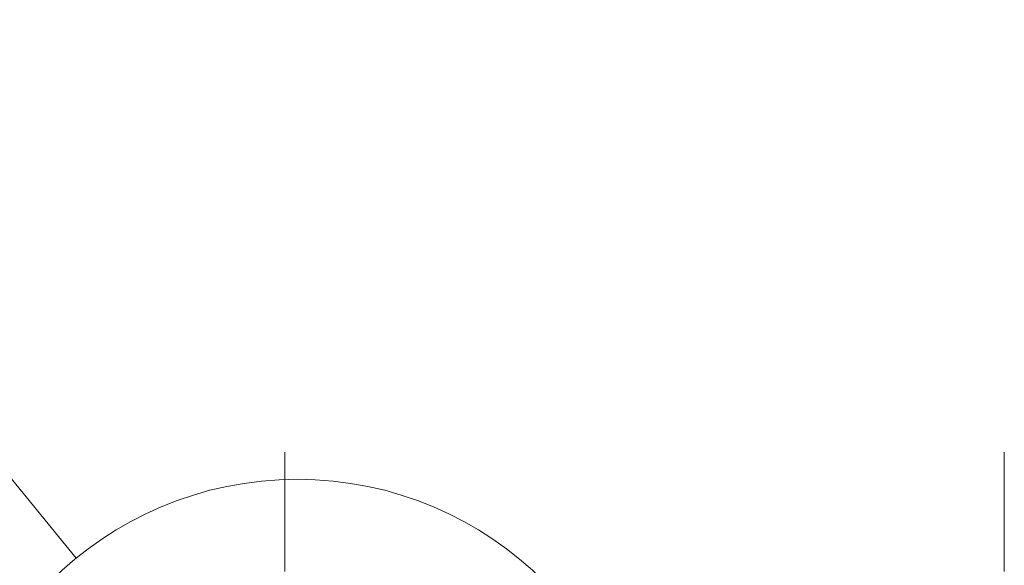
# Model space of a CAD drawing. Header units: millimetres. Extents: x -14862 to 14862, y -10512 to 10512.
# Tile 48 of 199: x -5061 to -4664, y -104 to 116. Entities that reach past the tile are written whole.
import ezdxf
from ezdxf.enums import TextEntityAlignment as Align

# ---------------------------------------------------------------- set-up
doc = ezdxf.new("R2010")
doc.units = ezdxf.units.MM
doc.header["$LTSCALE"] = 4
doc.linetypes.add('点画线', pattern=[18, 12, -2, 2, -2])
for name, color, linetype, lineweight in [('中心线层', 1, '点画线', 18), ('尺寸线层', 3, 'Continuous', 18), ('细实线层', 7, 'Continuous', 18)]:
    doc.layers.add(name, color=color, linetype=linetype, lineweight=lineweight)
doc.styles.add('标准', font='txt', dxfattribs={"width": 0.667})

# ---------------------------------------------------------------- blocks, each defined once
blk = doc.blocks.new('*X158')
at = {"layer": '细实线层', "color": 0, "linetype": 'ByBlock', "lineweight": -2}
for p, q in [((-200, 244.76), (-290.68, 244.76)), ((-89.15, 109.1), (-200, 244.76))]:
    blk.add_line(p, q, dxfattribs=at)
blk.add_circle((0, 0), 140.89, dxfattribs=at)
at = {"layer": '尺寸线层', "color": 0, "linetype": 'ByBlock', "lineweight": -2, "style": '标准', "width": 0.667}
blk.add_text('A', height=62.5, dxfattribs=at).set_placement((-245.34, 326.01), align=Align.TOP_CENTER)

msp = doc.modelspace()

# ---------------------------------------------------------------- linework, layer by layer
at = {"layer": '中心线层'}
for p, q in [((-4953.859, -58.603), (-4953.859, -2892.205)), ((-4663.859, -58.603), (-4663.859, -2808.181))]:
    msp.add_line(p, q, dxfattribs=at)

# ---------------------------------------------------------------- block references
at = {"layer": '细实线层'}
msp.add_blockref('*X158', (-4948.821, -210.385), dxfattribs=at)

doc.saveas('drawing.dxf')
